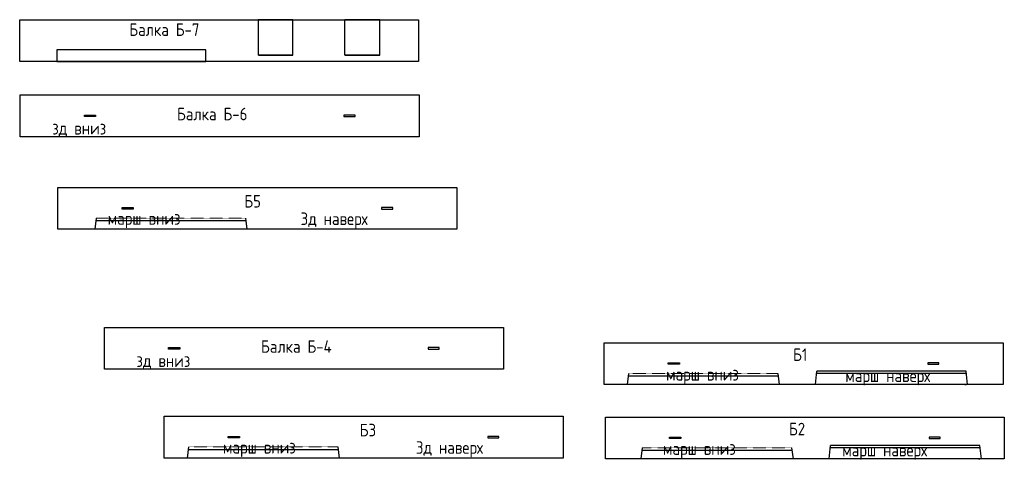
# Model space of a CAD drawing. Header units: millimetres. Extents: x 259029 to 2494469, y -731578 to -57567.
# Tile 67 of 207: x 295470 to 302529, y -487142 to -483984. Entities that reach past the tile are written whole.
import ezdxf

# ---------------------------------------------------------------- set-up
doc = ezdxf.new("R2010")
doc.units = ezdxf.units.MM
doc.linetypes.add('невидимая2', pattern=[4.7625, 3.175, -1.5875])
doc.layers.get('Defpoints').update_dxf_attribs({"color": 140})
for name, color, linetype, lineweight in [('RAZMER', 100, 'Continuous', 15), ('наруж', 7, 'Continuous', 30), ('Пунктир (по ГОСТу)', 7, 'невидимая2', 15), ('Размеры', 54, 'Continuous', 20), ('Текст', 41, 'Continuous', 30)]:
    doc.layers.add(name, color=color, linetype=linetype, lineweight=lineweight)
doc.styles.add('ГОСТ', font='GOST_Common.ttf')

# ---------------------------------------------------------------- blocks, each defined once
blk = doc.blocks.new('провер')
at = {"layer": 'Defpoints', "color": 0}
blk.add_line((236186, 32089), (236236, 32089), dxfattribs=at)
at = {"layer": 'RAZMER', "color": 0}
for p, q in [((223260, 32089), (224210, 32089)), ((237560, 32089), (236610, 32089))]:
    blk.add_line(p, q, dxfattribs=at)
at = {"layer": 'наруж'}
for points in [[(223260, 33589), (237560, 33589), (237560, 32089), (223260, 32089)], [(225560, 32864), (225960, 32864), (225960, 32814), (225560, 32814)], [(235262, 32864), (234862, 32864), (234862, 32814), (235262, 32814)]]:
    blk.add_lwpolyline(points, close=True, dxfattribs=at)
for points in [[(224135, 32489), (224085, 32089)], [(229486, 32489), (229536, 32089)], [(230835, 32089), (230885, 32564)], [(236244, 32489), (230877, 32489)], [(236236, 32564), (230885, 32564)], [(236286, 32089), (236236, 32564)], [(229499, 32389), (224122, 32389)]]:
    blk.add_lwpolyline(points, dxfattribs=at)
at = {"layer": 'Пунктир (по ГОСТу)', "ltscale": 0.5}
blk.add_lwpolyline([(229486, 32489), (224135, 32489)], dxfattribs=at)
at = {"layer": 'Текст', "ltscale": 6, "char_height": 450, "width": 8673.05, "attachment_point": 2, "style": 'ГОСТ'}
for s, insert in [('{\\W0.9;Б1}', (230287, 33384, -1418)), ('{\\W0.9;марш вниз}', (226786, 32681, -1418)), ('{\\W0.9;марш наверх}', (233427, 32628, -1418))]:
    blk.add_mtext(s, dxfattribs=dict(at, insert=insert))
blk = doc.blocks.new('прров2')
at = {"layer": 'Defpoints', "color": 0}
blk.add_line((236682, 29425), (236732, 29425), dxfattribs=at)
at = {"layer": 'RAZMER', "color": 0}
for p, q in [((223305, 29425), (224255, 29425)), ((237605, 29425), (236655, 29425))]:
    blk.add_line(p, q, dxfattribs=at)
at = {"layer": 'наруж'}
for points in [[(223305, 30925), (237605, 30925), (237605, 29425), (223305, 29425)], [(225605, 30200), (226005, 30200), (226005, 30150), (225605, 30150)], [(235307, 30200), (234907, 30200), (234907, 30150), (235307, 30150)]]:
    blk.add_lwpolyline(points, close=True, dxfattribs=at)
for points in [[(224630, 29825), (224580, 29425)], [(229994, 29725), (224617, 29725)], [(229982, 29825), (230032, 29425)], [(231330, 29425), (231380, 29900)], [(236740, 29825), (231372, 29825)], [(236732, 29900), (231380, 29900)], [(236782, 29425), (236732, 29900)]]:
    blk.add_lwpolyline(points, dxfattribs=at)
at = {"layer": 'Пунктир (по ГОСТу)', "ltscale": 0.5}
blk.add_lwpolyline([(229982, 29825), (224630, 29825)], dxfattribs=at)
at = {"layer": 'Текст', "ltscale": 6, "char_height": 450, "width": 8673.05, "attachment_point": 2, "style": 'ГОСТ'}
for s, insert in [('{\\W0.9;Б2}', (230174, 30720, -1418)), ('{\\W0.9;марш вниз}', (226674, 30018, -1418)), ('{\\W0.9;марш наверх}', (233315, 29964, -1418))]:
    blk.add_mtext(s, dxfattribs=dict(at, insert=insert))
blk = doc.blocks.new('пров3')
at = {"layer": 'RAZMER', "color": 0}
for p, q in [((205338, 39569), (206288, 39569)), ((219638, 39569), (218688, 39569))]:
    blk.add_line(p, q, dxfattribs=at)
at = {"layer": 'наруж'}
for points in [[(205338, 41069), (219638, 41069), (219638, 39569), (205338, 39569)], [(207638, 40344), (208038, 40344), (208038, 40294), (207638, 40294)], [(217340, 40344), (216940, 40344), (216940, 40294), (217340, 40294)]]:
    blk.add_lwpolyline(points, close=True, dxfattribs=at)
for points in [[(206213, 39969), (206163, 39569)], [(211565, 39969), (211615, 39569)], [(211578, 39869), (206201, 39869)]]:
    blk.add_lwpolyline(points, dxfattribs=at)
at = {"layer": 'Пунктир (по ГОСТу)', "ltscale": 0.5}
blk.add_lwpolyline([(211565, 39969), (206213, 39969)], dxfattribs=at)
at = {"layer": 'Текст', "ltscale": 6, "char_height": 450, "width": 8673.05, "attachment_point": 2, "style": 'ГОСТ'}
for s, insert in [('{\\W0.9;Б3}', (212644, 40797, -1418)), ('{\\W0.9;марш вниз}', (208753, 40180, -1418)), ('{\\W0.9;3д наверх}', (215566, 40171, -1418))]:
    blk.add_mtext(s, dxfattribs=dict(at, insert=insert))
blk = doc.blocks.new('пров4')
at = {"layer": 'RAZMER', "color": 0}
for p, q in [((203199, 42751), (204149, 42751)), ((217499, 42751), (216549, 42751))]:
    blk.add_line(p, q, dxfattribs=at)
at = {"layer": 'наруж'}
for points in [[(203199, 44251), (217499, 44251), (217499, 42751), (203199, 42751)], [(205499, 43526), (205899, 43526), (205899, 43476), (205499, 43476)], [(215201, 43526), (214801, 43526), (214801, 43476), (215201, 43476)]]:
    blk.add_lwpolyline(points, close=True, dxfattribs=at)
at = {"layer": 'Текст', "ltscale": 6, "char_height": 450, "width": 8673.05, "attachment_point": 2, "style": 'ГОСТ'}
for s, insert in [('{\\W0.9;Балка Б-4}', (210078, 43792)), ('{\\W0.9;зд вниз}', (205313, 43282))]:
    blk.add_mtext(s, dxfattribs=dict(at, insert=insert))
blk = doc.blocks.new('пров5')
at = {"layer": 'RAZMER', "color": 0}
for p, q in [((201530, 47769, -1418), (202480, 47769, -1418)), ((215830, 47769, -1418), (214880, 47769, -1418))]:
    blk.add_line(p, q, dxfattribs=at)
at = {"layer": 'наруж', "elevation": -1418}
for points in [[(201530, 49269), (215830, 49269), (215830, 47769), (201530, 47769)], [(203830, 48544), (204230, 48544), (204230, 48494), (203830, 48494)], [(213532, 48544), (213132, 48544), (213132, 48494), (213532, 48494)]]:
    blk.add_lwpolyline(points, close=True, dxfattribs=at)
for points in [[(202905, 48169), (202855, 47769)], [(208270, 48069), (202893, 48069)], [(208257, 48169), (208307, 47769)]]:
    blk.add_lwpolyline(points, dxfattribs=at)
at = {"layer": 'Пунктир (по ГОСТу)', "ltscale": 0.5, "elevation": -1418}
blk.add_lwpolyline([(208257, 48169), (202905, 48169)], dxfattribs=at)
at = {"layer": 'Текст', "ltscale": 6, "char_height": 450, "width": 8673.05, "attachment_point": 2, "style": 'ГОСТ'}
for s, insert in [('{\\W0.9;Б5}', (208511, 48997, -2837)), ('{\\W0.9;3д наверх}', (211433, 48371, -2837)), ('{\\W0.9;марш вниз}', (204620, 48380, -2837))]:
    blk.add_mtext(s, dxfattribs=dict(at, insert=insert))
blk = doc.blocks.new('про6')
at = {"layer": 'RAZMER', "color": 0}
for p, q in [((200183, 51083), (201133, 51083)), ((214483, 51083), (213533, 51083))]:
    blk.add_line(p, q, dxfattribs=at)
at = {"layer": 'наруж'}
for points in [[(200183, 52583), (214483, 52583), (214483, 51083), (200183, 51083)], [(202483, 51858), (202883, 51858), (202883, 51808), (202483, 51808)], [(212185, 51858), (211785, 51858), (211785, 51808), (212185, 51808)]]:
    blk.add_lwpolyline(points, close=True, dxfattribs=at)
at = {"layer": 'Текст', "ltscale": 6, "char_height": 450, "width": 8673.05, "attachment_point": 2, "style": 'ГОСТ'}
for s, insert in [('{\\W0.9;Балка Б-6}', (207062, 52124)), ('{\\W0.9;зд вниз}', (202297, 51614))]:
    blk.add_mtext(s, dxfattribs=dict(at, insert=insert))
blk = doc.blocks.new('прорв7')
at = {"layer": 'RAZMER', "color": 0}
for p, q in [((202585, 65825, -1418), (203535, 65825, -1418)), ((216885, 65825, -1418), (215935, 65825, -1418))]:
    blk.add_line(p, q, dxfattribs=at)
at = {"layer": 'наруж', "color": 5}
blk.add_line((203910, 66250, -1418), (203910, 65825, -1418), dxfattribs=at)
at = {"layer": 'наруж', "elevation": -1418}
blk.add_lwpolyline([(202585, 67325), (216885, 67325), (216885, 65825), (202585, 65825)], close=True, dxfattribs=at)
at = {"layer": 'наруж', "color": 5, "elevation": -1418}
for points in [[(211141, 66050), (212379, 66050), (212379, 67325), (211129, 67325)], [(212379, 66050), (211141, 66050), (211141, 67325), (212391, 67325)], [(215492, 66050), (214242, 66050), (214242, 67325), (215492, 67325)], [(214254, 66050), (215492, 66050), (215492, 67325), (214242, 67325)], [(203910, 65825), (209261, 65825), (209261, 66250), (203910, 66250)]]:
    blk.add_lwpolyline(points, dxfattribs=at)
at = {"layer": 'Текст', "ltscale": 6, "insert": (207769, 67193), "char_height": 450, "width": 8673.05, "attachment_point": 2, "style": 'ГОСТ'}
blk.add_mtext('{\\W0.9;Балка Б-7}', dxfattribs=at)

msp = doc.modelspace()

# ---------------------------------------------------------------- block references
at = {"layer": 'Размеры', "xscale": 0.2, "yscale": 0.2, "zscale": 0.2}
for name, p in [('прорв7', (254953.2, -497448.9)), ('про6', (255437.6, -495040)), ('пров5', (255437.6, -495040)), ('пров4', (255437.6, -495040)), ('провер', (255007.6, -493017.1)), ('пров3', (255437.6, -495040)), ('прров2', (255007.6, -493017.1))]:
    msp.add_blockref(name, p, dxfattribs=at)

doc.saveas('drawing.dxf')
